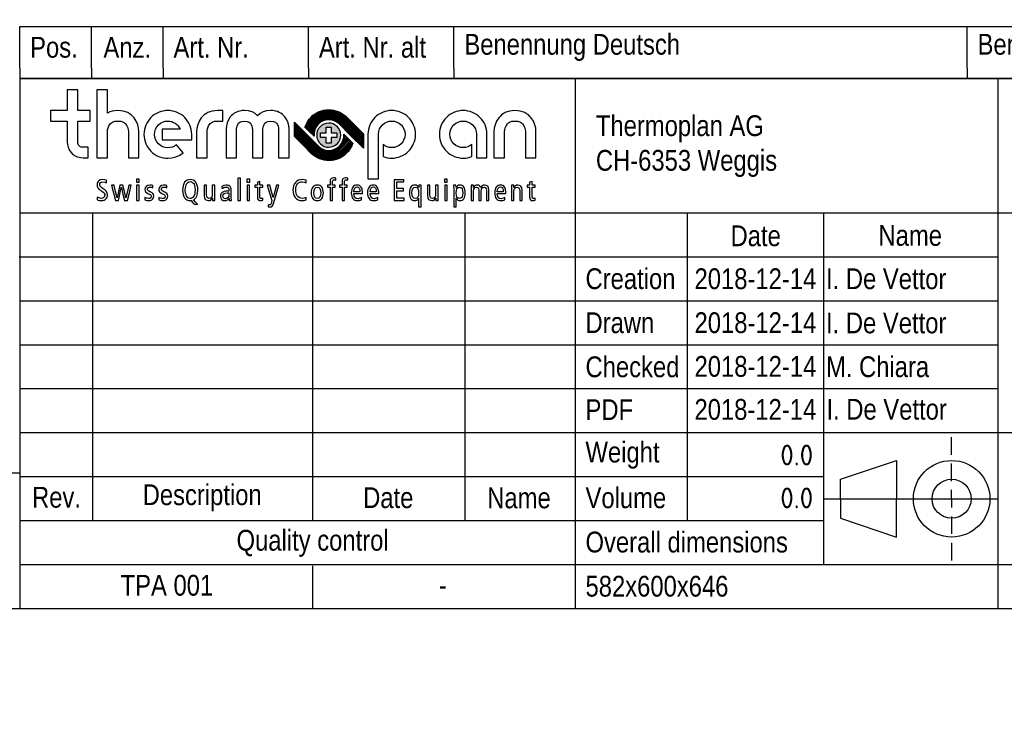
# Model space of a CAD drawing. Header units: millimetres. Extents: x 0 to 287, y 0 to 200.
# Tile 13 of 33: x 97 to 192, y 0 to 67. Entities that reach past the tile are written whole.
import ezdxf
from ezdxf import colors
from ezdxf.entities.mleader import LeaderData, LeaderLine
from ezdxf.math import Vec2, Vec3

# ---------------------------------------------------------------- set-up
doc = ezdxf.new("R2010")
doc.units = ezdxf.units.MM
for name, color, linetype in [('Cartouche', 7, 'Continuous'), ('Défaut', 7, 'Continuous'), ('EBENE_1', 7, 'Continuous'), ('Marges', 7, 'Continuous')]:
    doc.layers.add(name, color=color, linetype=linetype)
doc.styles.add('SEACAD_Arial', font='arial.ttf')

# ---------------------------------------------------------------- blocks, each defined once
blk = doc.blocks.new('_Dot')
at = {"color": 0, "linetype": 'ByBlock', "lineweight": -2}
blk.add_line((-0.5, 0), (-1, 0), dxfattribs=at)
at = {"color": 0, "linetype": 'ByBlock', "const_width": 0.5}
blk.add_lwpolyline([(-0.25, 0, 1), (0.25, 0, 1)], format="xyb", close=True, dxfattribs=at)
blk = doc.blocks.new('SE5')
at = {"layer": 'EBENE_1', "color": 7, "linetype": 'Continuous'}
for points in [[(105.359, 51.211), (105.195, 51.258), (105, 51.276), (104.786, 51.245), (104.61, 51.15), (104.543, 51.08), (104.491, 50.994), (104.459, 50.893), (104.447, 50.778), (104.465, 50.607), (104.532, 50.465), (104.666, 50.331), (104.886, 50.182), (105.047, 50.072), (105.14, 49.977), (105.183, 49.883), (105.194, 49.778), (105.17, 49.661), (105.102, 49.561), (104.991, 49.491), (104.841, 49.465), (104.65, 49.503), (104.462, 49.593), (104.462, 49.463), (104.462, 49.334), (104.649, 49.272), (104.878, 49.248), (105.012, 49.259), (105.129, 49.292), (105.228, 49.343), (105.31, 49.412), (105.373, 49.495), (105.419, 49.591), (105.446, 49.697), (105.456, 49.812), (105.435, 49.974), (105.366, 50.121), (105.239, 50.258), (105.045, 50.391), (104.873, 50.501), (104.771, 50.591), (104.722, 50.675), (104.709, 50.764), (104.732, 50.881), (104.794, 50.975), (104.892, 51.037), (105.02, 51.06), (105.2, 51.036), (105.359, 50.969), (105.359, 51.09), (105.359, 51.211)], [(108.241, 51.034), (108.372, 51.034), (108.502, 51.034), (108.502, 51.177), (108.502, 51.319), (108.372, 51.319), (108.241, 51.319), (108.241, 51.177), (108.241, 51.034)], [(114.109, 48.898), (113.918, 49.109), (113.727, 49.32), (113.823, 49.379), (113.907, 49.455), (113.98, 49.549), (114.04, 49.661), (114.121, 49.937), (114.149, 50.282), (114.136, 50.502), (114.098, 50.697), (114.036, 50.867), (113.953, 51.01), (113.848, 51.124), (113.725, 51.208), (113.583, 51.259), (113.425, 51.276), (113.258, 51.26), (113.111, 51.211), (112.983, 51.13), (112.876, 51.017), (112.791, 50.871), (112.73, 50.693), (112.692, 50.484), (112.679, 50.242), (112.692, 50.023), (112.73, 49.827), (112.792, 49.657), (112.875, 49.515), (112.98, 49.401), (113.103, 49.317), (113.245, 49.266), (113.403, 49.248), (113.428, 49.25), (113.454, 49.251), (113.479, 49.254), (113.502, 49.26), (113.652, 49.079), (113.801, 48.898), (113.955, 48.898), (114.109, 48.898)], [(118.005, 49.268), (118.125, 49.268), (118.244, 49.268), (118.244, 50.336), (118.244, 51.404), (118.125, 51.404), (118.005, 51.404), (118.005, 50.336), (118.005, 49.268)], [(118.883, 51.034), (119.014, 51.034), (119.145, 51.034), (119.145, 51.177), (119.145, 51.319), (119.014, 51.319), (118.883, 51.319), (118.883, 51.177), (118.883, 51.034)], [(124.565, 49.559), (124.396, 49.489), (124.209, 49.465), (124.057, 49.48), (123.926, 49.526), (123.816, 49.599), (123.727, 49.698), (123.658, 49.822), (123.609, 49.967), (123.58, 50.133), (123.571, 50.317), (123.584, 50.488), (123.622, 50.637), (123.681, 50.765), (123.759, 50.87), (123.852, 50.952), (123.957, 51.012), (124.071, 51.048), (124.191, 51.06), (124.39, 51.036), (124.565, 50.96), (124.565, 51.083), (124.565, 51.205), (124.396, 51.258), (124.188, 51.276), (124.002, 51.258), (123.832, 51.206), (123.682, 51.12), (123.554, 51.004), (123.45, 50.858), (123.373, 50.685), (123.325, 50.487), (123.308, 50.265), (123.321, 50.067), (123.36, 49.879), (123.425, 49.707), (123.519, 49.555), (123.643, 49.428), (123.797, 49.331), (123.984, 49.27), (124.203, 49.248), (124.383, 49.264), (124.565, 49.308), (124.565, 49.433), (124.565, 49.559)], [(126.878, 49.268), (126.997, 49.268), (127.117, 49.268), (127.117, 49.898), (127.117, 50.527), (127.248, 50.527), (127.379, 50.527), (127.379, 50.624), (127.379, 50.721), (127.248, 50.721), (127.117, 50.721), (127.117, 50.873), (127.117, 51.026), (127.125, 51.121), (127.154, 51.19), (127.207, 51.231), (127.291, 51.245), (127.37, 51.236), (127.428, 51.211), (127.428, 51.313), (127.428, 51.416), (127.338, 51.433), (127.239, 51.439), (127.076, 51.411), (126.964, 51.331), (126.899, 51.207), (126.878, 51.046), (126.878, 50.883), (126.878, 50.721), (126.762, 50.721), (126.647, 50.721), (126.647, 50.624), (126.647, 50.527), (126.762, 50.527), (126.878, 50.527), (126.878, 49.898), (126.878, 49.268)], [(128.03, 49.268), (128.149, 49.268), (128.269, 49.268), (128.269, 49.898), (128.269, 50.527), (128.4, 50.527), (128.531, 50.527), (128.531, 50.624), (128.531, 50.721), (128.4, 50.721), (128.269, 50.721), (128.269, 50.873), (128.269, 51.026), (128.277, 51.121), (128.306, 51.19), (128.359, 51.231), (128.443, 51.245), (128.522, 51.236), (128.58, 51.211), (128.58, 51.313), (128.58, 51.416), (128.49, 51.433), (128.391, 51.439), (128.228, 51.411), (128.116, 51.331), (128.051, 51.207), (128.03, 51.046), (128.03, 50.883), (128.03, 50.721), (127.914, 50.721), (127.799, 50.721), (127.799, 50.624), (127.799, 50.527), (127.914, 50.527), (128.03, 50.527), (128.03, 49.898), (128.03, 49.268)], [(133.064, 49.268), (133.546, 49.268), (134.027, 49.268), (134.027, 49.376), (134.027, 49.485), (133.671, 49.485), (133.315, 49.485), (133.315, 49.838), (133.315, 50.191), (133.637, 50.191), (133.959, 50.191), (133.959, 50.299), (133.959, 50.408), (133.637, 50.408), (133.315, 50.408), (133.315, 50.724), (133.315, 51.04), (133.653, 51.04), (133.99, 51.04), (133.99, 51.148), (133.99, 51.256), (133.527, 51.256), (133.064, 51.256), (133.064, 50.262), (133.064, 49.268)], [(137.903, 51.034), (138.034, 51.034), (138.165, 51.034), (138.165, 51.177), (138.165, 51.319), (138.034, 51.319), (137.903, 51.319), (137.903, 51.177), (137.903, 51.034)], [(107.747, 50.721), (107.627, 50.721), (107.508, 50.721), (107.371, 50.114), (107.234, 49.507), (107.231, 49.507), (107.228, 49.507), (107.084, 50.114), (106.941, 50.721), (106.798, 50.721), (106.656, 50.721), (106.518, 50.114), (106.38, 49.507), (106.377, 49.507), (106.374, 49.507), (106.236, 50.114), (106.097, 50.721), (105.972, 50.721), (105.847, 50.721), (106.039, 49.994), (106.231, 49.268), (106.368, 49.268), (106.505, 49.268), (106.644, 49.882), (106.784, 50.496), (106.787, 50.496), (106.79, 50.496), (106.942, 49.882), (107.095, 49.268), (107.231, 49.268), (107.368, 49.268), (107.557, 49.994), (107.747, 50.721)], [(108.252, 49.268), (108.372, 49.268), (108.491, 49.268), (108.491, 49.994), (108.491, 50.721), (108.372, 50.721), (108.252, 50.721), (108.252, 49.994), (108.252, 49.268)], [(109.049, 49.334), (109.229, 49.271), (109.442, 49.248), (109.558, 49.257), (109.656, 49.283), (109.737, 49.325), (109.801, 49.379), (109.883, 49.522), (109.909, 49.698), (109.889, 49.822), (109.832, 49.924), (109.741, 50.006), (109.622, 50.069), (109.579, 50.086), (109.536, 50.103), (109.431, 50.151), (109.354, 50.205), (109.307, 50.269), (109.291, 50.348), (109.307, 50.427), (109.352, 50.49), (109.427, 50.532), (109.531, 50.547), (109.686, 50.529), (109.815, 50.485), (109.821, 50.587), (109.827, 50.69), (109.687, 50.727), (109.519, 50.741), (109.327, 50.709), (109.18, 50.62), (109.085, 50.486), (109.052, 50.319), (109.067, 50.196), (109.116, 50.099), (109.205, 50.018), (109.337, 49.946), (109.417, 49.911), (109.496, 49.875), (109.582, 49.828), (109.639, 49.776), (109.672, 49.716), (109.682, 49.647), (109.664, 49.568), (109.612, 49.503), (109.525, 49.459), (109.405, 49.442), (109.23, 49.472), (109.064, 49.55), (109.056, 49.442), (109.049, 49.334)], [(110.389, 49.334), (110.568, 49.271), (110.782, 49.248), (110.898, 49.257), (110.996, 49.283), (111.076, 49.325), (111.14, 49.379), (111.223, 49.522), (111.249, 49.698), (111.229, 49.822), (111.171, 49.924), (111.081, 50.006), (110.961, 50.069), (110.919, 50.086), (110.876, 50.103), (110.77, 50.151), (110.694, 50.205), (110.647, 50.269), (110.631, 50.348), (110.646, 50.427), (110.692, 50.49), (110.767, 50.532), (110.87, 50.547), (111.026, 50.529), (111.155, 50.485), (111.161, 50.587), (111.167, 50.69), (111.027, 50.727), (110.859, 50.741), (110.667, 50.709), (110.52, 50.62), (110.425, 50.486), (110.392, 50.319), (110.407, 50.196), (110.456, 50.099), (110.544, 50.018), (110.677, 49.946), (110.756, 49.911), (110.836, 49.875), (110.922, 49.828), (110.979, 49.776), (111.011, 49.716), (111.021, 49.647), (111.004, 49.568), (110.952, 49.503), (110.865, 49.459), (110.745, 49.442), (110.57, 49.472), (110.403, 49.55), (110.396, 49.442), (110.389, 49.334)], [(112.941, 50.242), (112.951, 50.454), (112.98, 50.63), (113.025, 50.774), (113.085, 50.886), (113.157, 50.97), (113.239, 51.028), (113.329, 51.061), (113.425, 51.071), (113.542, 51.054), (113.639, 51.004), (113.719, 50.928), (113.782, 50.827), (113.862, 50.575), (113.887, 50.282), (113.877, 50.071), (113.848, 49.894), (113.803, 49.751), (113.743, 49.638), (113.671, 49.554), (113.589, 49.497), (113.499, 49.464), (113.403, 49.453), (113.286, 49.471), (113.189, 49.52), (113.109, 49.597), (113.046, 49.697), (112.966, 49.95), (112.941, 50.242)], [(115.78, 50.721), (115.66, 50.721), (115.541, 50.721), (115.541, 50.284), (115.541, 49.846), (115.519, 49.674), (115.457, 49.552), (115.36, 49.478), (115.233, 49.453), (115.131, 49.473), (115.056, 49.532), (115.009, 49.635), (114.994, 49.784), (114.994, 50.252), (114.994, 50.721), (114.874, 50.721), (114.754, 50.721), (114.754, 50.217), (114.754, 49.713), (114.785, 49.505), (114.872, 49.361), (115.006, 49.276), (115.179, 49.248), (115.296, 49.262), (115.397, 49.305), (115.48, 49.378), (115.546, 49.485), (115.549, 49.485), (115.552, 49.485), (115.556, 49.376), (115.56, 49.268), (115.676, 49.268), (115.791, 49.268), (115.784, 49.424), (115.78, 49.582), (115.78, 50.151), (115.78, 50.721)], [(116.478, 50.396), (116.55, 50.458), (116.64, 50.506), (116.742, 50.536), (116.851, 50.547), (116.991, 50.526), (117.093, 50.456), (117.137, 50.356), (117.147, 50.222), (117.147, 50.19), (117.147, 50.157), (117.077, 50.157), (117.008, 50.157), (116.835, 50.147), (116.691, 50.12), (116.572, 50.076), (116.479, 50.018), (116.409, 49.946), (116.361, 49.862), (116.333, 49.769), (116.324, 49.667), (116.356, 49.484), (116.444, 49.353), (116.577, 49.274), (116.743, 49.248), (116.891, 49.266), (117.005, 49.315), (117.09, 49.384), (117.15, 49.465), (117.153, 49.465), (117.156, 49.465), (117.163, 49.366), (117.17, 49.268), (117.278, 49.268), (117.387, 49.268), (117.379, 49.366), (117.375, 49.491), (117.375, 49.869), (117.375, 50.248), (117.365, 50.381), (117.336, 50.48), (117.296, 50.551), (117.25, 50.604), (117.119, 50.69), (117.007, 50.726), (116.862, 50.741), (116.649, 50.71), (116.452, 50.621), (116.465, 50.509), (116.478, 50.396)], [(118.894, 49.268), (119.014, 49.268), (119.134, 49.268), (119.134, 49.994), (119.134, 50.721), (119.014, 50.721), (118.894, 50.721), (118.894, 49.994), (118.894, 49.268)], [(120.418, 49.479), (120.349, 49.453), (120.27, 49.442), (120.201, 49.455), (120.154, 49.494), (120.127, 49.564), (120.119, 49.67), (120.119, 50.099), (120.119, 50.527), (120.269, 50.527), (120.418, 50.527), (120.418, 50.624), (120.418, 50.721), (120.269, 50.721), (120.119, 50.721), (120.119, 50.905), (120.119, 51.088), (119.999, 51.053), (119.88, 51.017), (119.88, 50.869), (119.88, 50.721), (119.764, 50.721), (119.649, 50.721), (119.649, 50.624), (119.649, 50.527), (119.764, 50.527), (119.88, 50.527), (119.88, 50.06), (119.88, 49.593), (119.901, 49.431), (119.966, 49.324), (120.071, 49.266), (120.216, 49.248), (120.32, 49.259), (120.418, 49.285), (120.418, 49.382), (120.418, 49.479)], [(121.949, 50.721), (121.83, 50.721), (121.711, 50.721), (121.56, 50.128), (121.408, 49.536), (121.406, 49.536), (121.403, 49.536), (121.24, 50.128), (121.078, 50.721), (120.953, 50.721), (120.827, 50.721), (121.057, 49.983), (121.286, 49.245), (121.257, 49.134), (121.229, 49.023), (121.197, 48.931), (121.16, 48.875), (121.118, 48.848), (121.07, 48.841), (120.999, 48.849), (120.938, 48.869), (120.933, 48.761), (120.927, 48.653), (121.003, 48.64), (121.089, 48.636), (121.212, 48.654), (121.309, 48.711), (121.386, 48.815), (121.446, 48.972), (121.698, 49.846), (121.949, 50.721)], [(125.067, 49.994), (125.076, 49.832), (125.104, 49.686), (125.15, 49.558), (125.215, 49.451), (125.297, 49.364), (125.398, 49.301), (125.515, 49.262), (125.651, 49.248), (125.787, 49.262), (125.905, 49.301), (126.005, 49.364), (126.087, 49.451), (126.152, 49.558), (126.198, 49.686), (126.226, 49.832), (126.235, 49.994), (126.226, 50.157), (126.198, 50.303), (126.152, 50.431), (126.087, 50.539), (126.005, 50.625), (125.905, 50.689), (125.787, 50.728), (125.651, 50.741), (125.515, 50.728), (125.398, 50.689), (125.297, 50.625), (125.215, 50.539), (125.15, 50.431), (125.104, 50.303), (125.076, 50.157), (125.067, 49.994)], [(125.318, 49.994), (125.338, 50.235), (125.399, 50.407), (125.503, 50.512), (125.651, 50.547), (125.799, 50.512), (125.903, 50.407), (125.964, 50.235), (125.984, 49.994), (125.964, 49.754), (125.903, 49.582), (125.799, 49.477), (125.651, 49.442), (125.503, 49.477), (125.399, 49.582), (125.338, 49.754), (125.318, 49.994)], [(129.996, 49.923), (129.996, 49.988), (129.996, 50.052), (129.963, 50.34), (129.922, 50.458), (129.864, 50.557), (129.792, 50.636), (129.705, 50.693), (129.603, 50.729), (129.487, 50.741), (129.359, 50.728), (129.246, 50.689), (129.15, 50.625), (129.07, 50.539), (129.008, 50.431), (128.962, 50.303), (128.935, 50.157), (128.926, 49.994), (128.935, 49.832), (128.963, 49.686), (129.009, 49.558), (129.073, 49.451), (129.156, 49.364), (129.256, 49.301), (129.374, 49.262), (129.509, 49.248), (129.725, 49.271), (129.917, 49.334), (129.911, 49.442), (129.905, 49.55), (129.753, 49.468), (129.572, 49.431), (129.398, 49.46), (129.275, 49.551), (129.201, 49.705), (129.176, 49.923), (129.586, 49.923), (129.996, 49.923)], [(129.176, 50.106), (129.203, 50.319), (129.269, 50.459), (129.362, 50.535), (129.473, 50.559), (129.598, 50.53), (129.687, 50.445), (129.74, 50.304), (129.757, 50.106), (129.467, 50.106), (129.176, 50.106)], [(131.558, 49.923), (131.558, 49.988), (131.558, 50.052), (131.524, 50.34), (131.483, 50.458), (131.426, 50.557), (131.353, 50.636), (131.266, 50.693), (131.164, 50.729), (131.048, 50.741), (130.92, 50.728), (130.808, 50.689), (130.712, 50.625), (130.632, 50.539), (130.569, 50.431), (130.524, 50.303), (130.496, 50.157), (130.487, 49.994), (130.496, 49.832), (130.524, 49.686), (130.57, 49.558), (130.635, 49.451), (130.717, 49.364), (130.817, 49.301), (130.935, 49.262), (131.071, 49.248), (131.286, 49.271), (131.478, 49.334), (131.472, 49.442), (131.467, 49.55), (131.314, 49.468), (131.134, 49.431), (130.96, 49.46), (130.836, 49.551), (130.762, 49.705), (130.737, 49.923), (131.148, 49.923), (131.558, 49.923)], [(130.737, 50.106), (130.764, 50.319), (130.83, 50.459), (130.923, 50.535), (131.034, 50.559), (131.159, 50.53), (131.248, 50.445), (131.301, 50.304), (131.319, 50.106), (131.028, 50.106), (130.737, 50.106)], [(135.4, 48.653), (135.52, 48.653), (135.64, 48.653), (135.64, 49.553), (135.64, 50.453), (135.644, 50.587), (135.651, 50.721), (135.535, 50.721), (135.42, 50.721), (135.416, 50.614), (135.411, 50.507), (135.409, 50.507), (135.406, 50.507), (135.35, 50.592), (135.271, 50.667), (135.164, 50.721), (135.024, 50.741), (134.917, 50.73), (134.82, 50.695), (134.734, 50.637), (134.661, 50.556), (134.603, 50.451), (134.559, 50.323), (134.532, 50.17), (134.523, 49.994), (134.532, 49.818), (134.559, 49.666), (134.603, 49.538), (134.661, 49.433), (134.734, 49.352), (134.82, 49.294), (134.917, 49.26), (135.024, 49.248), (135.138, 49.261), (135.235, 49.3), (135.319, 49.368), (135.394, 49.467), (135.397, 49.467), (135.4, 49.467), (135.4, 49.06), (135.4, 48.653)], [(135.4, 49.994), (135.381, 49.754), (135.323, 49.582), (135.224, 49.477), (135.081, 49.442), (134.939, 49.477), (134.839, 49.582), (134.781, 49.754), (134.762, 49.994), (134.781, 50.235), (134.839, 50.407), (134.939, 50.512), (135.081, 50.547), (135.224, 50.512), (135.323, 50.407), (135.381, 50.235), (135.4, 49.994)], [(137.275, 50.721), (137.155, 50.721), (137.036, 50.721), (137.036, 50.284), (137.036, 49.846), (137.014, 49.674), (136.952, 49.552), (136.855, 49.478), (136.728, 49.453), (136.626, 49.473), (136.551, 49.532), (136.504, 49.635), (136.489, 49.784), (136.489, 50.252), (136.489, 50.721), (136.369, 50.721), (136.249, 50.721), (136.249, 50.217), (136.249, 49.713), (136.28, 49.505), (136.366, 49.361), (136.5, 49.276), (136.674, 49.248), (136.791, 49.262), (136.892, 49.305), (136.975, 49.378), (137.041, 49.485), (137.044, 49.485), (137.047, 49.485), (137.051, 49.376), (137.055, 49.268), (137.171, 49.268), (137.286, 49.268), (137.279, 49.424), (137.275, 49.582), (137.275, 50.151), (137.275, 50.721)], [(137.914, 49.268), (138.034, 49.268), (138.153, 49.268), (138.153, 49.994), (138.153, 50.721), (138.034, 50.721), (137.914, 50.721), (137.914, 49.994), (137.914, 49.268)], [(138.78, 48.653), (138.9, 48.653), (139.02, 48.653), (139.02, 49.06), (139.02, 49.467), (139.022, 49.467), (139.025, 49.467), (139.101, 49.368), (139.185, 49.3), (139.282, 49.261), (139.396, 49.248), (139.503, 49.26), (139.6, 49.294), (139.686, 49.352), (139.758, 49.433), (139.817, 49.538), (139.861, 49.666), (139.888, 49.818), (139.897, 49.994), (139.888, 50.17), (139.861, 50.323), (139.817, 50.451), (139.758, 50.556), (139.686, 50.637), (139.6, 50.695), (139.503, 50.73), (139.396, 50.741), (139.256, 50.721), (139.149, 50.667), (139.07, 50.592), (139.014, 50.507), (139.011, 50.507), (139.008, 50.507), (139.004, 50.614), (139, 50.721), (138.884, 50.721), (138.769, 50.721), (138.776, 50.587), (138.78, 50.453), (138.78, 49.553), (138.78, 48.653)], [(139.02, 49.994), (139.039, 50.235), (139.097, 50.407), (139.196, 50.512), (139.339, 50.547), (139.481, 50.512), (139.58, 50.407), (139.639, 50.235), (139.658, 49.994), (139.639, 49.754), (139.58, 49.582), (139.481, 49.477), (139.339, 49.442), (139.196, 49.477), (139.097, 49.582), (139.039, 49.754), (139.02, 49.994)], [(140.459, 49.268), (140.579, 49.268), (140.699, 49.268), (140.699, 49.717), (140.699, 50.166), (140.717, 50.334), (140.769, 50.449), (140.855, 50.515), (140.972, 50.536), (141.067, 50.519), (141.137, 50.47), (141.18, 50.386), (141.195, 50.265), (141.195, 49.767), (141.195, 49.268), (141.314, 49.268), (141.433, 49.268), (141.433, 49.717), (141.433, 50.166), (141.451, 50.334), (141.504, 50.449), (141.59, 50.515), (141.707, 50.536), (141.802, 50.519), (141.872, 50.47), (141.915, 50.386), (141.929, 50.265), (141.929, 49.767), (141.929, 49.268), (142.049, 49.268), (142.169, 49.268), (142.169, 49.772), (142.169, 50.277), (142.138, 50.484), (142.052, 50.628), (141.919, 50.713), (141.747, 50.741), (141.633, 50.725), (141.537, 50.68), (141.458, 50.609), (141.394, 50.513), (141.331, 50.611), (141.253, 50.683), (141.16, 50.726), (141.052, 50.741), (140.94, 50.727), (140.842, 50.685), (140.759, 50.611), (140.693, 50.504), (140.69, 50.504), (140.688, 50.504), (140.683, 50.613), (140.679, 50.721), (140.564, 50.721), (140.448, 50.721), (140.455, 50.565), (140.459, 50.408), (140.459, 49.838), (140.459, 49.268)], [(143.796, 49.923), (143.796, 49.988), (143.796, 50.052), (143.763, 50.34), (143.722, 50.458), (143.664, 50.557), (143.592, 50.636), (143.505, 50.693), (143.403, 50.729), (143.287, 50.741), (143.159, 50.728), (143.046, 50.689), (142.95, 50.625), (142.871, 50.539), (142.808, 50.431), (142.762, 50.303), (142.735, 50.157), (142.726, 49.994), (142.735, 49.832), (142.763, 49.686), (142.809, 49.558), (142.873, 49.451), (142.956, 49.364), (143.056, 49.301), (143.174, 49.262), (143.309, 49.248), (143.525, 49.271), (143.717, 49.334), (143.712, 49.442), (143.706, 49.55), (143.553, 49.468), (143.372, 49.431), (143.199, 49.46), (143.075, 49.551), (143.001, 49.705), (142.977, 49.923), (143.386, 49.923), (143.796, 49.923)], [(142.977, 50.106), (143.004, 50.319), (143.069, 50.459), (143.162, 50.535), (143.273, 50.559), (143.398, 50.53), (143.487, 50.445), (143.54, 50.304), (143.557, 50.106), (143.267, 50.106), (142.977, 50.106)], [(144.345, 49.268), (144.465, 49.268), (144.584, 49.268), (144.584, 49.705), (144.584, 50.142), (144.606, 50.314), (144.667, 50.437), (144.764, 50.511), (144.892, 50.536), (144.994, 50.516), (145.069, 50.457), (145.115, 50.354), (145.131, 50.205), (145.131, 49.737), (145.131, 49.268), (145.25, 49.268), (145.37, 49.268), (145.37, 49.772), (145.37, 50.277), (145.339, 50.484), (145.253, 50.628), (145.119, 50.713), (144.946, 50.741), (144.828, 50.727), (144.728, 50.685), (144.645, 50.611), (144.578, 50.504), (144.575, 50.504), (144.573, 50.504), (144.568, 50.613), (144.564, 50.721), (144.449, 50.721), (144.333, 50.721), (144.34, 50.565), (144.345, 50.408), (144.345, 49.838), (144.345, 49.268)], [(146.628, 49.479), (146.559, 49.453), (146.48, 49.442), (146.411, 49.455), (146.364, 49.494), (146.337, 49.564), (146.329, 49.67), (146.329, 50.099), (146.329, 50.527), (146.479, 50.527), (146.628, 50.527), (146.628, 50.624), (146.628, 50.721), (146.479, 50.721), (146.329, 50.721), (146.329, 50.905), (146.329, 51.088), (146.209, 51.053), (146.09, 51.017), (146.09, 50.869), (146.09, 50.721), (145.974, 50.721), (145.859, 50.721), (145.859, 50.624), (145.859, 50.527), (145.974, 50.527), (146.09, 50.527), (146.09, 50.06), (146.09, 49.593), (146.112, 49.431), (146.176, 49.324), (146.281, 49.266), (146.426, 49.248), (146.53, 49.259), (146.628, 49.285), (146.628, 49.382), (146.628, 49.479)], [(117.147, 49.798), (117.124, 49.656), (117.056, 49.539), (116.949, 49.46), (116.808, 49.431), (116.7, 49.448), (116.624, 49.5), (116.578, 49.579), (116.563, 49.684), (116.589, 49.802), (116.666, 49.898), (116.795, 49.963), (116.979, 49.986), (117.072, 49.985), (117.147, 49.98), (117.147, 49.889), (117.147, 49.798)]]:
    blk.add_lwpolyline(points, close=True, dxfattribs=at)
blk = doc.blocks.new('SE4')
at = {"layer": 'Défaut'}
blk.add_blockref('SE5', (0, 0), dxfattribs=at)
blk = doc.blocks.new('SE7')
at = {"layer": 'Défaut', "color": 7, "linetype": 'Continuous'}
blk.add_line((97, 23), (10.01, 23), dxfattribs=at)
at = {"layer": 'Défaut', "insert": (10.708, 22.315), "char_height": 2, "width": 91.93725, "attachment_point": 1, "line_spacing_factor": 0.9, "style": 'SEACAD_Arial'}
blk.add_mtext('{\\fArial|b0||i0||c0|p34;\\C7;\\H2.;\\W1.2;This drawing is confidential and belongs exclusively to \\P}{\\fArial|b0||i0||c0|p34;\\C7;\\H2.;\\W1.2;Thermoplan AG. It is forbidden to reproduce, to modify or \\P}{\\fArial|b0||i0||c0|p34;\\C7;\\H2.;\\W1.2;transfer in any form without the Thermoplan AG written \\P}{\\fArial|b0||i0||c0|p34;\\C7;\\H2.;\\W1.2;agreement.\\P}', dxfattribs=at)
blk = doc.blocks.new('SE6')
at = {"layer": 'Défaut'}
blk.add_blockref('SE7', (0, 0), dxfattribs=at)

msp = doc.modelspace()

# ---------------------------------------------------------------- hatches: boundary and pattern name
at = {"layer": 'Défaut', "linetype": 'Continuous'}
h = msp.add_hatch(dxfattribs=at)
h.set_pattern_fill('LINE', scale=0.03149606, angle=45, style=0)
edge = h.paths.add_edge_path()
edge.add_spline(control_points=[(125.055, 57.291), (124.783, 57.019), (124.581, 56.682), (124.465, 56.316), (124.507, 56.274), (125.151, 55.631), (125.334, 55.448), (125.292, 55.874), (125.44, 56.295), (125.746, 56.602), (126.294, 57.152), (127.197, 57.161), (127.758, 56.622), (127.758, 56.622), (129.927, 54.458), (130.082, 54.303), (130.082, 54.303), (130.082, 55.682), (130.082, 55.682), (129.919, 55.845), (128.453, 57.308), (128.453, 57.308), (127.511, 58.233), (125.987, 58.225), (125.055, 57.291)], knot_values=[0, 0, 0, 0, 0.125, 0.125, 0.125, 0.25, 0.25, 0.25, 0.375, 0.375, 0.375, 0.5, 0.5, 0.5, 0.625, 0.625, 0.625, 0.75, 0.75, 0.75, 0.875, 0.875, 0.875, 1, 1, 1, 1], degree=3, periodic=0)
h = msp.add_hatch(dxfattribs=at)
h.set_pattern_fill('LINE', scale=0.03149606, angle=45, style=0)
edge = h.paths.add_edge_path()
edge.add_spline(control_points=[(123.446, 56.794), (123.446, 56.794), (123.446, 55.414), (123.446, 55.414), (123.609, 55.251), (125.075, 53.788), (125.075, 53.789), (126.017, 52.864), (127.541, 52.872), (128.474, 53.805), (128.745, 54.078), (128.947, 54.414), (129.063, 54.781), (129.021, 54.823), (128.376, 55.466), (128.194, 55.648), (128.236, 55.222), (128.088, 54.801), (127.783, 54.495), (127.234, 53.945), (126.331, 53.936), (125.77, 54.474), (125.77, 54.474), (123.601, 56.639), (123.446, 56.794)], knot_values=[0, 0, 0, 0, 0.125, 0.125, 0.125, 0.25, 0.25, 0.25, 0.375, 0.375, 0.375, 0.5, 0.5, 0.5, 0.625, 0.625, 0.625, 0.75, 0.75, 0.75, 0.875, 0.875, 0.875, 1, 1, 1, 1], degree=3, periodic=0)
at = {"layer": 'EBENE_1', "linetype": 'Continuous'}
h = msp.add_hatch(color=7, dxfattribs=at)
edge = h.paths.add_edge_path()
edge.add_spline(control_points=[(127.889, 55.788), (127.756, 56.414), (127.14, 56.814), (126.513, 56.681), (125.886, 56.548), (125.487, 55.931), (125.62, 55.305), (125.753, 54.678), (126.369, 54.278), (126.996, 54.412), (127.623, 54.545), (128.022, 55.161), (127.889, 55.788)], knot_values=[0, 0, 0, 0, 0.25, 0.25, 0.25, 0.5, 0.5, 0.5, 0.75, 0.75, 0.75, 1, 1, 1, 1], degree=3, periodic=0)
edge = h.paths.add_edge_path()
edge.add_spline(control_points=[(125.97, 55.782), (125.97, 55.782), (125.97, 55.311), (125.97, 55.311), (125.97, 55.311), (126.519, 55.311), (126.519, 55.311), (126.519, 55.311), (126.519, 54.762), (126.519, 54.762), (126.519, 54.762), (126.99, 54.762), (126.99, 54.762), (126.99, 54.762), (126.99, 55.311), (126.99, 55.311), (126.99, 55.311), (127.539, 55.311), (127.539, 55.311), (127.539, 55.311), (127.539, 55.782), (127.539, 55.782), (127.539, 55.782), (126.99, 55.782), (126.99, 55.782), (126.99, 55.782), (126.99, 56.331), (126.99, 56.331), (126.99, 56.331), (126.519, 56.331), (126.519, 56.331), (126.519, 56.331), (126.519, 55.782), (126.519, 55.782), (126.519, 55.782), (125.97, 55.782), (125.97, 55.782)], knot_values=[0, 0, 0, 0, 0.083333, 0.083333, 0.083333, 0.166667, 0.166667, 0.166667, 0.25, 0.25, 0.25, 0.333333, 0.333333, 0.333333, 0.416667, 0.416667, 0.416667, 0.5, 0.5, 0.5, 0.583333, 0.583333, 0.583333, 0.666667, 0.666667, 0.666667, 0.75, 0.75, 0.75, 0.833333, 0.833333, 0.833333, 0.916667, 0.916667, 0.916667, 1, 1, 1, 1], degree=3, periodic=0)

# ---------------------------------------------------------------- linework, layer by layer
at = {"layer": 'Cartouche', "color": 7, "linetype": 'Continuous'}
for p, q in [((97.006, 60.992), (97.006, 9.991)), ((287.006, 60.992), (97.006, 60.992)), ((150.466, 60.992), (150.466, 9.992)), ((191.146, 60.992), (191.146, 9.992)), ((97.006, 48.07), (153.466, 48.07)), ((104.018, 48.07), (104.018, 18.46)), ((125.203, 48.07), (125.203, 18.46)), ((139.846, 48.07), (139.846, 18.46)), ((153.466, 48.07), (287.006, 48.07)), ((161.245, 48.07), (161.245, 18.46)), ((174.366, 48.07), (174.366, 26.92)), ((96.943, 43.832), (150.575, 43.832)), ((150.466, 43.84), (191.146, 43.84)), ((97.006, 39.61), (150.466, 39.61)), ((150.466, 39.61), (191.146, 39.61)), ((97.006, 35.38), (150.466, 35.38)), ((150.466, 35.38), (191.146, 35.38)), ((97.006, 31.15), (150.466, 31.15)), ((150.466, 31.15), (191.146, 31.15)), ((97.006, 26.92), (150.466, 26.92)), ((150.466, 26.92), (287.006, 26.92)), ((174.366, 26.92), (174.366, 14.23)), ((186.711, 24.789), (186.711, 26.484)), ((176.006, 22.432), (181.411, 24.236)), ((181.411, 24.236), (181.411, 20.552)), ((186.711, 22.247), (186.711, 23.942)), ((97.006, 22.69), (150.466, 22.69)), ((150.466, 22.69), (174.366, 22.69)), ((176.006, 20.552), (176.006, 22.432)), ((186.711, 20.552), (186.711, 21.4)), ((174.48, 20.552), (191.146, 20.552)), ((176.006, 20.552), (176.006, 18.673)), ((181.411, 16.869), (181.411, 20.552)), ((186.711, 20.552), (186.711, 19.705)), ((97.006, 18.46), (174.366, 18.46)), ((176.006, 18.673), (181.411, 16.869)), ((186.711, 18.858), (186.711, 17.163)), ((186.711, 16.316), (186.711, 14.621)), ((97.006, 14.23), (174.366, 14.23)), ((174.366, 14.23), (287.006, 14.23)), ((125.203, 14.091), (125.203, 10))]:
    msp.add_line(p, q, dxfattribs=at)
for radius in [3.684, 1.879]:
    msp.add_circle((186.711, 20.552), radius, dxfattribs=at)
at = {"layer": 'Défaut', "color": 7, "linetype": 'Continuous'}
for p, q in [((97.006, 61.992), (97.006, 65.992)), ((97.006, 65.992), (287.006, 65.992)), ((103.906, 61.992), (103.906, 65.992)), ((110.806, 61.992), (110.806, 65.992)), ((124.806, 61.992), (124.806, 65.992)), ((138.806, 61.992), (138.806, 65.992)), ((188.206, 61.992), (188.206, 65.992)), ((97.006, 61.992), (97.006, 60.992)), ((103.906, 61.992), (103.906, 60.992)), ((110.806, 61.992), (110.806, 60.992)), ((124.806, 61.992), (124.806, 60.992)), ((138.806, 61.992), (138.806, 60.992)), ((188.206, 61.992), (188.206, 60.992)), ((97.006, 60.992), (287.006, 60.992)), ((97.006, 60.992), (287.006, 60.992)), ((97.006, 9.991), (287.006, 9.991))]:
    msp.add_line(p, q, dxfattribs=at)
at = {"layer": 'EBENE_1', "color": 7, "linetype": 'Continuous'}
for points in [[(103.794, 56.907), (103.794, 57.412), (103.794, 57.917), (103.194, 57.917), (102.594, 57.917), (102.594, 58.911), (102.594, 59.906), (102.089, 59.906), (101.584, 59.906), (101.584, 58.911), (101.584, 57.917), (100.782, 57.917), (99.979, 57.917), (99.979, 57.412), (99.979, 56.907), (100.782, 56.907), (101.584, 56.907), (101.584, 55.897), (101.584, 54.888), (101.604, 54.648), (101.664, 54.394), (101.77, 54.141), (101.925, 53.902), (102.131, 53.692), (102.393, 53.524), (102.546, 53.461), (102.714, 53.413), (102.898, 53.384), (103.099, 53.373), (103.351, 53.373), (103.604, 53.373), (103.604, 53.878), (103.604, 54.383), (103.351, 54.383), (103.099, 54.383), (102.926, 54.401), (102.807, 54.448), (102.728, 54.514), (102.677, 54.59), (102.611, 54.769), (102.594, 54.894), (102.594, 55.9), (102.594, 56.907), (103.194, 56.907), (103.794, 56.907)], [(106.458, 57.917), (106.168, 57.9), (105.904, 57.853), (105.664, 57.778), (105.449, 57.679), (105.449, 58.792), (105.449, 59.906), (104.944, 59.906), (104.439, 59.906), (104.439, 56.639), (104.439, 53.373), (104.944, 53.373), (105.449, 53.373), (105.449, 54.634), (105.449, 55.895), (105.471, 56.082), (105.515, 56.258), (105.597, 56.452), (105.741, 56.654), (105.931, 56.796), (106.169, 56.879), (106.458, 56.907), (106.748, 56.879), (106.986, 56.796), (107.175, 56.654), (107.32, 56.452), (107.403, 56.253), (107.447, 56.074), (107.465, 55.944), (107.468, 55.894), (107.468, 54.633), (107.468, 53.373), (107.973, 53.373), (108.478, 53.373), (108.478, 54.635), (108.478, 55.897), (108.452, 56.217), (108.37, 56.555), (108.229, 56.893), (108.024, 57.211), (107.895, 57.358), (107.748, 57.492), (107.583, 57.612), (107.399, 57.715), (107.195, 57.8), (106.971, 57.863), (106.725, 57.903), (106.458, 57.917)], [(108.964, 55.617), (108.976, 55.382), (109.011, 55.154), (109.067, 54.934), (109.145, 54.722), (109.242, 54.521), (109.357, 54.332), (109.49, 54.155), (109.638, 53.991), (109.802, 53.843), (109.979, 53.71), (110.168, 53.595), (110.369, 53.498), (110.581, 53.42), (110.801, 53.364), (111.029, 53.329), (111.264, 53.317), (111.661, 53.352), (112.045, 53.454), (112.405, 53.62), (112.732, 53.847), (112.41, 54.235), (112.087, 54.623), (111.904, 54.496), (111.702, 54.403), (111.487, 54.346), (111.264, 54.327), (111.004, 54.353), (110.762, 54.428), (110.543, 54.547), (110.352, 54.705), (110.194, 54.896), (110.075, 55.115), (110, 55.357), (109.974, 55.617), (110, 55.876), (110.075, 56.119), (110.194, 56.338), (110.352, 56.529), (110.543, 56.686), (110.762, 56.805), (111.004, 56.881), (111.264, 56.907), (111.459, 56.892), (111.646, 56.849), (111.821, 56.78), (111.983, 56.687), (112.129, 56.573), (112.257, 56.439), (112.365, 56.288), (112.451, 56.122), (111.591, 56.122), (110.731, 56.122), (110.731, 55.617), (110.731, 55.112), (112.147, 55.112), (113.564, 55.112), (113.564, 55.364), (113.564, 55.617), (113.552, 55.851), (113.517, 56.08), (113.46, 56.3), (113.383, 56.511), (113.286, 56.712), (113.17, 56.902), (113.038, 57.079), (112.889, 57.242), (112.726, 57.391), (112.549, 57.523), (112.359, 57.639), (112.158, 57.736), (111.947, 57.813), (111.727, 57.87), (111.498, 57.905), (111.264, 57.917), (111.029, 57.905), (110.801, 57.87), (110.581, 57.813), (110.369, 57.736), (110.168, 57.639), (109.979, 57.523), (109.802, 57.391), (109.638, 57.242), (109.49, 57.079), (109.357, 56.902), (109.242, 56.712), (109.145, 56.511), (109.067, 56.3), (109.011, 56.08), (108.976, 55.851), (108.964, 55.617)], [(116.051, 57.917), (115.784, 57.903), (115.538, 57.863), (115.314, 57.8), (115.11, 57.715), (114.926, 57.612), (114.76, 57.492), (114.614, 57.358), (114.485, 57.211), (114.279, 56.893), (114.138, 56.555), (114.057, 56.217), (114.031, 55.897), (114.031, 54.635), (114.031, 53.373), (114.536, 53.373), (115.041, 53.373), (115.041, 54.635), (115.041, 55.897), (115.062, 56.074), (115.106, 56.253), (115.189, 56.452), (115.334, 56.654), (115.523, 56.796), (115.761, 56.879), (116.051, 56.907), (116.303, 56.907), (116.556, 56.907), (116.556, 57.412), (116.556, 57.917), (116.303, 57.917), (116.051, 57.917)], [(121.165, 57.917), (120.766, 57.88), (120.425, 57.778), (120.138, 57.621), (119.902, 57.422), (119.667, 57.621), (119.38, 57.778), (119.039, 57.88), (118.64, 57.917), (118.407, 57.905), (118.192, 57.87), (117.996, 57.815), (117.817, 57.741), (117.656, 57.65), (117.511, 57.545), (117.383, 57.428), (117.271, 57.3), (117.09, 57.021), (116.967, 56.726), (116.896, 56.43), (116.873, 56.15), (116.873, 54.761), (116.873, 53.373), (117.378, 53.373), (117.883, 53.373), (117.883, 54.761), (117.883, 56.15), (117.9, 56.286), (117.934, 56.423), (117.999, 56.577), (118.073, 56.688), (118.192, 56.795), (118.375, 56.875), (118.64, 56.907), (118.905, 56.875), (119.088, 56.795), (119.208, 56.688), (119.282, 56.577), (119.345, 56.428), (119.38, 56.292), (119.394, 56.192), (119.397, 56.146), (119.397, 54.76), (119.397, 53.373), (119.902, 53.373), (120.407, 53.373), (120.407, 54.761), (120.407, 56.15), (120.424, 56.286), (120.458, 56.423), (120.523, 56.577), (120.597, 56.688), (120.717, 56.795), (120.9, 56.875), (121.165, 56.907), (121.429, 56.875), (121.612, 56.795), (121.732, 56.688), (121.806, 56.577), (121.871, 56.423), (121.905, 56.285), (121.919, 56.185), (121.922, 56.145), (121.922, 54.759), (121.922, 53.373), (122.427, 53.373), (122.931, 53.373), (122.931, 54.761), (122.931, 56.15), (122.909, 56.43), (122.838, 56.726), (122.714, 57.021), (122.534, 57.3), (122.293, 57.545), (122.149, 57.65), (121.988, 57.741), (121.809, 57.815), (121.613, 57.87), (121.398, 57.905), (121.165, 57.917)], [(125.055, 57.291), (125.236, 57.456), (125.43, 57.598), (125.634, 57.719), (125.846, 57.818), (126.066, 57.895), (126.291, 57.951), (126.52, 57.985), (126.75, 57.997), (126.981, 57.987), (127.21, 57.955), (127.435, 57.902), (127.656, 57.827), (127.869, 57.73), (128.075, 57.611), (128.27, 57.471), (128.453, 57.308), (129.206, 56.557), (130.082, 55.682), (130.082, 54.993), (130.082, 54.303), (128.862, 55.521), (127.758, 56.622), (127.533, 56.799), (127.284, 56.924), (127.019, 56.997), (126.747, 57.02), (126.476, 56.992), (126.213, 56.913), (125.967, 56.783), (125.746, 56.602), (125.547, 56.352), (125.41, 56.07), (125.338, 55.765), (125.334, 55.448), (124.847, 55.935), (124.465, 56.316), (124.568, 56.584), (124.701, 56.839), (124.864, 57.075), (125.055, 57.291)], [(132.814, 57.917), (132.581, 57.905), (132.355, 57.871), (132.137, 57.815), (131.927, 57.738), (131.728, 57.642), (131.539, 57.529), (131.364, 57.398), (131.201, 57.251), (131.053, 57.09), (130.921, 56.915), (130.806, 56.728), (130.709, 56.529), (130.631, 56.32), (130.573, 56.103), (130.537, 55.877), (130.524, 55.645), (130.523, 55.645), (130.523, 55.645), (130.523, 53.499), (130.523, 51.354), (131.028, 51.354), (131.533, 51.354), (131.533, 52.541), (131.533, 53.728), (131.533, 53.728), (131.533, 53.728), (131.533, 54.676), (131.533, 55.624), (131.533, 55.625), (131.533, 55.626), (131.533, 55.627), (131.533, 55.628), (131.533, 55.64), (131.533, 55.651), (131.533, 55.651), (131.533, 55.651), (131.564, 55.904), (131.641, 56.14), (131.76, 56.354), (131.917, 56.539), (132.105, 56.693), (132.321, 56.808), (132.559, 56.881), (132.814, 56.907), (133.071, 56.881), (133.312, 56.806), (133.529, 56.688), (133.719, 56.531), (133.875, 56.342), (133.994, 56.124), (134.068, 55.884), (134.095, 55.626), (134.068, 55.368), (133.994, 55.128), (133.875, 54.911), (133.719, 54.721), (133.529, 54.564), (133.312, 54.446), (133.071, 54.371), (132.814, 54.345), (132.581, 54.367), (132.363, 54.427), (132.162, 54.524), (131.982, 54.653), (131.982, 54.073), (131.982, 53.493), (132.384, 53.376), (132.596, 53.346), (132.814, 53.336), (133.048, 53.347), (133.275, 53.382), (133.494, 53.439), (133.704, 53.516), (133.905, 53.612), (134.093, 53.727), (134.27, 53.859), (134.432, 54.007), (134.58, 54.17), (134.712, 54.346), (134.827, 54.535), (134.924, 54.735), (135.001, 54.946), (135.057, 55.165), (135.092, 55.392), (135.104, 55.626), (135.092, 55.86), (135.057, 56.087), (135.001, 56.306), (134.924, 56.517), (134.827, 56.717), (134.712, 56.906), (134.58, 57.082), (134.432, 57.245), (134.27, 57.393), (134.093, 57.525), (133.905, 57.64), (133.704, 57.736), (133.494, 57.814), (133.275, 57.87), (133.048, 57.905), (132.814, 57.917)], [(141.985, 55.645), (141.971, 55.877), (141.935, 56.103), (141.877, 56.32), (141.799, 56.529), (141.702, 56.728), (141.587, 56.915), (141.455, 57.09), (141.307, 57.251), (141.145, 57.398), (140.969, 57.529), (140.781, 57.642), (140.581, 57.738), (140.372, 57.815), (140.153, 57.871), (139.927, 57.905), (139.695, 57.917), (139.461, 57.905), (139.234, 57.87), (139.014, 57.814), (138.804, 57.736), (138.604, 57.64), (138.415, 57.525), (138.238, 57.393), (138.076, 57.245), (137.928, 57.082), (137.796, 56.906), (137.681, 56.717), (137.584, 56.517), (137.507, 56.306), (137.451, 56.087), (137.416, 55.86), (137.404, 55.626), (137.416, 55.392), (137.451, 55.165), (137.507, 54.946), (137.584, 54.735), (137.681, 54.535), (137.796, 54.346), (137.928, 54.17), (138.076, 54.007), (138.238, 53.859), (138.415, 53.727), (138.604, 53.612), (138.804, 53.516), (139.014, 53.439), (139.234, 53.382), (139.461, 53.347), (139.695, 53.336), (139.912, 53.346), (140.124, 53.376), (140.329, 53.426), (140.527, 53.493), (140.527, 54.073), (140.527, 54.653), (140.347, 54.524), (140.146, 54.427), (139.927, 54.367), (139.695, 54.345), (139.437, 54.371), (139.197, 54.446), (138.979, 54.564), (138.789, 54.721), (138.633, 54.911), (138.515, 55.128), (138.44, 55.368), (138.414, 55.626), (138.44, 55.884), (138.515, 56.124), (138.633, 56.342), (138.789, 56.531), (138.979, 56.688), (139.197, 56.806), (139.437, 56.881), (139.695, 56.907), (139.95, 56.881), (140.187, 56.808), (140.403, 56.693), (140.591, 56.539), (140.748, 56.354), (140.867, 56.14), (140.944, 55.904), (140.975, 55.651), (140.975, 55.651), (140.975, 55.651), (140.975, 55.64), (140.975, 55.628), (140.975, 55.627), (140.976, 55.626), (140.975, 55.625), (140.975, 55.624), (140.975, 54.676), (140.975, 53.728), (140.975, 53.728), (140.976, 53.728), (140.976, 53.551), (140.976, 53.373), (141.48, 53.373), (141.985, 53.373), (141.985, 54.509), (141.985, 55.645), (141.985, 55.645), (141.985, 55.645)], [(142.658, 55.897), (142.658, 54.635), (142.658, 53.373), (143.163, 53.373), (143.668, 53.373), (143.668, 54.635), (143.668, 55.897), (143.689, 56.074), (143.733, 56.253), (143.816, 56.452), (143.961, 56.654), (144.15, 56.796), (144.388, 56.879), (144.678, 56.907), (144.968, 56.879), (145.205, 56.796), (145.394, 56.654), (145.539, 56.452), (145.622, 56.253), (145.667, 56.074), (145.684, 55.944), (145.688, 55.894), (145.688, 54.633), (145.688, 53.373), (146.192, 53.373), (146.697, 53.373), (146.697, 54.635), (146.697, 55.897), (146.671, 56.217), (146.59, 56.555), (146.449, 56.893), (146.243, 57.211), (146.114, 57.358), (145.968, 57.492), (145.803, 57.612), (145.618, 57.715), (145.414, 57.8), (145.19, 57.863), (144.945, 57.903), (144.678, 57.917), (144.411, 57.903), (144.166, 57.863), (143.941, 57.8), (143.737, 57.715), (143.553, 57.612), (143.388, 57.492), (143.241, 57.358), (143.112, 57.211), (142.906, 56.893), (142.765, 56.555), (142.684, 56.217), (142.658, 55.897)], [(123.446, 56.794), (124.666, 55.576), (125.77, 54.474), (125.995, 54.298), (126.244, 54.173), (126.509, 54.099), (126.781, 54.076), (127.053, 54.105), (127.316, 54.184), (127.562, 54.314), (127.783, 54.495), (127.982, 54.744), (128.118, 55.027), (128.19, 55.331), (128.194, 55.648), (128.681, 55.162), (129.063, 54.781), (128.96, 54.512), (128.827, 54.258), (128.664, 54.021), (128.474, 53.805), (128.292, 53.641), (128.098, 53.499), (127.894, 53.378), (127.682, 53.279), (127.462, 53.202), (127.237, 53.146), (127.008, 53.112), (126.778, 53.1), (126.547, 53.11), (126.319, 53.141), (126.093, 53.195), (125.872, 53.27), (125.659, 53.367), (125.454, 53.486), (125.258, 53.626), (125.075, 53.789), (124.322, 54.54), (123.446, 55.414), (123.446, 56.104), (123.446, 56.794)], [(127.889, 55.788), (127.817, 56.011), (127.706, 56.21), (127.56, 56.381), (127.386, 56.519), (127.189, 56.622), (126.974, 56.686), (126.747, 56.706), (126.513, 56.681), (126.289, 56.609), (126.09, 56.498), (125.92, 56.352), (125.781, 56.178), (125.679, 55.98), (125.615, 55.765), (125.594, 55.538), (125.62, 55.305), (125.691, 55.081), (125.803, 54.882), (125.948, 54.712), (126.123, 54.573), (126.32, 54.471), (126.535, 54.407), (126.762, 54.386), (126.996, 54.412), (127.22, 54.483), (127.418, 54.595), (127.589, 54.741), (127.727, 54.915), (127.83, 55.112), (127.894, 55.327), (127.915, 55.554), (127.889, 55.788)], [(125.97, 55.782), (126.244, 55.782), (126.519, 55.782), (126.519, 56.056), (126.519, 56.331), (126.754, 56.331), (126.99, 56.331), (126.99, 56.056), (126.99, 55.782), (127.265, 55.782), (127.539, 55.782), (127.539, 55.546), (127.539, 55.311), (127.265, 55.311), (126.99, 55.311), (126.99, 55.036), (126.99, 54.762), (126.754, 54.762), (126.519, 54.762), (126.519, 55.036), (126.519, 55.311), (126.244, 55.311), (125.97, 55.311), (125.97, 55.546), (125.97, 55.782)]]:
    msp.add_lwpolyline(points, close=True, dxfattribs=at)
at = {"layer": 'EBENE_1', "color": 7, "linetype": 'Continuous', "const_width": 0.00018}
msp.add_lwpolyline([(135.703, 53.373), (136.712, 53.373), (136.712, 59.906), (135.703, 59.906), (135.703, 53.373)], close=True, dxfattribs=at)
at = {"layer": 'Marges', "color": 7, "linetype": 'Continuous'}
msp.add_line((10, 10), (287, 10), dxfattribs=at)

# ---------------------------------------------------------------- block references
for name in ['SE4', 'SE6']:
    msp.add_blockref(name, (0, 0))

# ---------------------------------------------------------------- texts
at = {"layer": 'Cartouche', "char_height": 2}
for s, insert, width, attachment_point in [('{\\fArial Narrow|b0||i0||c0|p34;\\C7;\\H2.;\\W1.;Thermoplan AG\\P}{\\fArial Narrow|b0||i0||c0|p34;\\C7;\\H2.;\\W1.;CH-6353 Weggis\\P}', (152.468, 54.49), 38.40254, 4), ('{\\fArial Narrow|b0||i0||c0|p34;\\C7;\\H2.;\\W1.;Date}', (167.851, 45.848), 12.70756, 5), ('{\\fArial Narrow|b0||i0||c0|p34;\\C7;\\H2.;\\W1.;Name}', (182.727, 45.883), 16.3736, 5), ('{\\fArial Narrow|b0||i0||c0|p34;\\C7;\\H2.;\\W1.;Creation}', (151.468, 41.718), 9.49869, 4), ('{\\fArial Narrow|b0||i0||c0|p34;\\C7;\\H2.;\\W1.;2018-12-14}', (167.822, 41.714), 14.6647, 5), ('{\\fArial Narrow|b0||i0||c0|p34;\\C7;\\H2.;\\W1.;I. De Vettor}', (174.618, 41.714), 17.84433, 4), ('{\\fArial Narrow|b0||i0||c0|p34;\\C7;\\H2.;\\W1.;Drawn}', (151.468, 37.484), 9.4557, 4), ('{\\fArial Narrow|b0||i0||c0|p34;\\C7;\\H2.;\\W1.;2018-12-14}', (167.822, 37.486), 14.6647, 5), ('{\\fArial Narrow|b0||i0||c0|p34;\\C7;\\H2.;\\W1.;I. De Vettor}', (174.618, 37.463), 17.92875, 4), ('{\\fArial Narrow|b0||i0||c0|p34;\\C7;\\H2.;\\W1.;Checked}', (151.468, 33.236), 9.4557, 4), ('{\\fArial Narrow|b0||i0||c0|p34;\\C7;\\H2.;\\W1.;2018-12-14}', (167.822, 33.278), 14.6647, 5), ('{\\fArial Narrow|b0||i0||c0|p34;\\C7;\\H2.;\\W1.;M. Chiara}', (174.618, 33.246), 17.92875, 4), ('{\\fArial Narrow|b0||i0||c0|p34;\\C7;\\H2.;\\W1.;PDF}', (151.468, 29.127), 9.93252, 4), ('{\\fArial Narrow|b0||i0||c0|p34;\\C7;\\H2.;\\W1.;2018-12-14}', (167.816, 29.137), 14.65355, 5), ('{\\fArial Narrow|b0||i0||c0|p34;\\C7;\\H2.;\\W1.;I. De Vettor}', (174.659, 29.154), 17.88772, 4), ('{\\fArial Narrow|b0||i0||c0|p34;\\C7;\\H2.;\\W1.;Weight}', (151.468, 24.743), 9.49869, 4), ('{\\fSolid Edge ISO|b0||i0||c0|p34;\\C7;\\H2.;\\W1.;0.0}', (173.388, 24.76), 12.05531, 6), ('{\\fArial Narrow|b0||i0||c0|p34;\\C7;\\H2.;\\W1.;Volume}', (151.468, 20.635), 9.41272, 4), ('{\\fSolid Edge ISO|b0||i0||c0|p34;\\C7;\\H2.;\\W1.;0.0}', (173.388, 20.631), 12.05531, 6), ('{\\fArial Narrow|b0||i0||c0|p34;\\C7;\\H2.;\\W1.;Overall dimensions}', (151.468, 16.369), 23.16267, 4), ('{\\fArial Narrow|b0||i0||c0|p34;\\C7;\\H2.;\\W1.;Quality control}', (125.198, 16.258), 54.36061, 5), ('{\\fArial Narrow|b0||i0||c0|p34;\\C7;\\H2.;\\W1.;TPA 001}', (111.175, 12.213), 27.79884, 5), ('{\\fArial Narrow|b0||i0||c0|p34;\\C7;\\H2.;\\W1.;582x600x646}', (151.468, 12.121), 39.79441, 4), ('{\\fArial Narrow|b0||i0||c0|p34;\\C7;\\H2.;\\W1.;-}', (137.73, 12.235), 24.82085, 5)]:
    msp.add_mtext(s, dxfattribs=dict(at, insert=insert, width=width, attachment_point=attachment_point))
at = {"layer": 'Défaut', "char_height": 2}
for s, insert, width, attachment_point in [('{\\fArial Narrow|b0||i0||c0|p34;\\C7;\\H2.;\\W1.;Art. Nr. alt}', (125.806, 63.992), 12, 4), ('{\\fArial Narrow|b0||i0||c0|p34;\\C7;\\H2.;\\W1.;Pos.}', (98.006, 63.992), 4.9, 4), ('{\\fArial Narrow|b0||i0||c0|p34;\\C7;\\H2.;\\W1.;Pos.}', (98.006, 63.992), 4.9, 4), ('{\\fArial Narrow|b0||i0||c0|p34;\\C7;\\H2.;\\W1.;Anz.}', (107.356, 63.992), 4.9, 5), ('{\\fArial Narrow|b0||i0||c0|p34;\\C7;\\H2.;\\W1.;Art. Nr.}', (111.806, 63.992), 12, 4), ('{\\fArial Narrow|b0||i0||c0|p34;\\C7;\\H2.;\\W1.;Benennung Deutsch}', (139.806, 63.992), 47.4, 4), ('{\\fArial Narrow|b0||i0||c0|p34;\\C7;\\H2.;\\W1.;Benennung Englisch}', (189.206, 63.992), 47.4, 4), ('{\\fArial Narrow|b0||i0||c0|p34;\\C7;\\H2.;\\W1.;Rev.}', (100.546, 20.685), 6.56993, 5), ('{\\fArial Narrow|b0||i0||c0|p34;\\C7;\\H2.;\\W1.;Description}', (114.57, 20.639), 20.94994, 5), ('{\\fArial Narrow|b0||i0||c0|p34;\\C7;\\H2.;\\W1.;Date}', (132.482, 20.644), 14.47017, 5), ('{\\fArial Narrow|b0||i0||c0|p34;\\C7;\\H2.;\\W1.;Name}', (145.066, 20.623), 10.27623, 5)]:
    msp.add_mtext(s, dxfattribs=dict(at, insert=insert, width=width, attachment_point=attachment_point))

# ---------------------------------------------------------------- leaders
at = {"layer": 'Cartouche', "color": 7, "linetype": 'Continuous'}
ml = msp.add_multileader_mtext('Standard', dxfattribs=at)
ml.set_content('{\\pxsm0.9;\\fArial|b0||i0||c0|p34;\\W1.;1 / 1\\P}', color=256)
ml.set_leader_properties()
ml.set_arrow_properties(name='DOT')
ml.build(insert=Vec2(0, 0))
ml.multileader.update_dxf_attribs({"leader_type": 0, "dogleg_length": 0, "arrow_head_size": 2})
ctx = ml.context
ctx.base_point, ctx.char_height, ctx.arrow_head_size, ctx.landing_gap_size = Vec3(276.718, 12.147), 2, 2, 0.7
ctx.text_align_type = 1
notes = []
notes.append((ctx, [(0, (0, 0, 0), (0, 0), (1, 0), 1, [])]))
ctx.mtext.insert, ctx.mtext.alignment = Vec3(281.026, 13.164), 2
for ctx, leaders in notes:
    for number, flags, end, landing, length, lines in leaders:
        leader = LeaderData()
        leader.index, (leader.has_last_leader_line, leader.has_dogleg_vector, leader.attachment_direction) = number, flags
        leader.last_leader_point, leader.dogleg_vector, leader.dogleg_length = Vec3(end), Vec3(landing), length
        for number, points, colour, breaks in lines:
            line = LeaderLine()
            line.index, line.vertices, line.color, line.breaks = number, Vec3.list(points), colors.encode_raw_color(colour), breaks
            leader.lines.append(line)
        ctx.leaders.append(leader)

doc.saveas('drawing.dxf')
